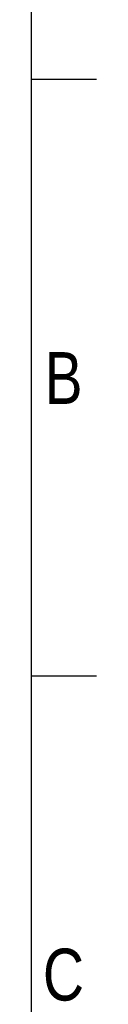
# Model space of a CAD drawing. Header units: millimetres. Extents: x 0 to 420, y 0 to 297.
# Tile 38 of 39: x 415 to 420, y 170 to 248. Entities that reach past the tile are written whole.
import ezdxf

# ---------------------------------------------------------------- set-up
doc = ezdxf.new("R2010")
doc.units = ezdxf.units.MM
doc.layers.add('CARTIGLIO', color=140, linetype='Continuous')
doc.styles.add('SLDTEXTSTYLE2', font='TXT', dxfattribs={"width": 0.821468})

msp = doc.modelspace()

# ---------------------------------------------------------------- linework, layer by layer
at = {"layer": 'CARTIGLIO', "linetype": 'Continuous'}
for p, q in [((414.8274, 5.171), (414.8274, 291.82257)), ((420.00161, 243.70236), (414.8274, 243.70236)), ((420.00161, 196.09957), (414.8274, 196.09957))]:
    msp.add_line(p, q, dxfattribs=at)

# ---------------------------------------------------------------- texts
at = {"layer": 'CARTIGLIO', "char_height": 4.13937, "attachment_point": 2, "style": 'SLDTEXTSTYLE2'}
for s, insert in [('B', (417.38132, 221.95415)), ('C', (417.37109, 174.35136))]:
    msp.add_mtext(s, dxfattribs=dict(at, insert=insert))

doc.saveas('drawing.dxf')
